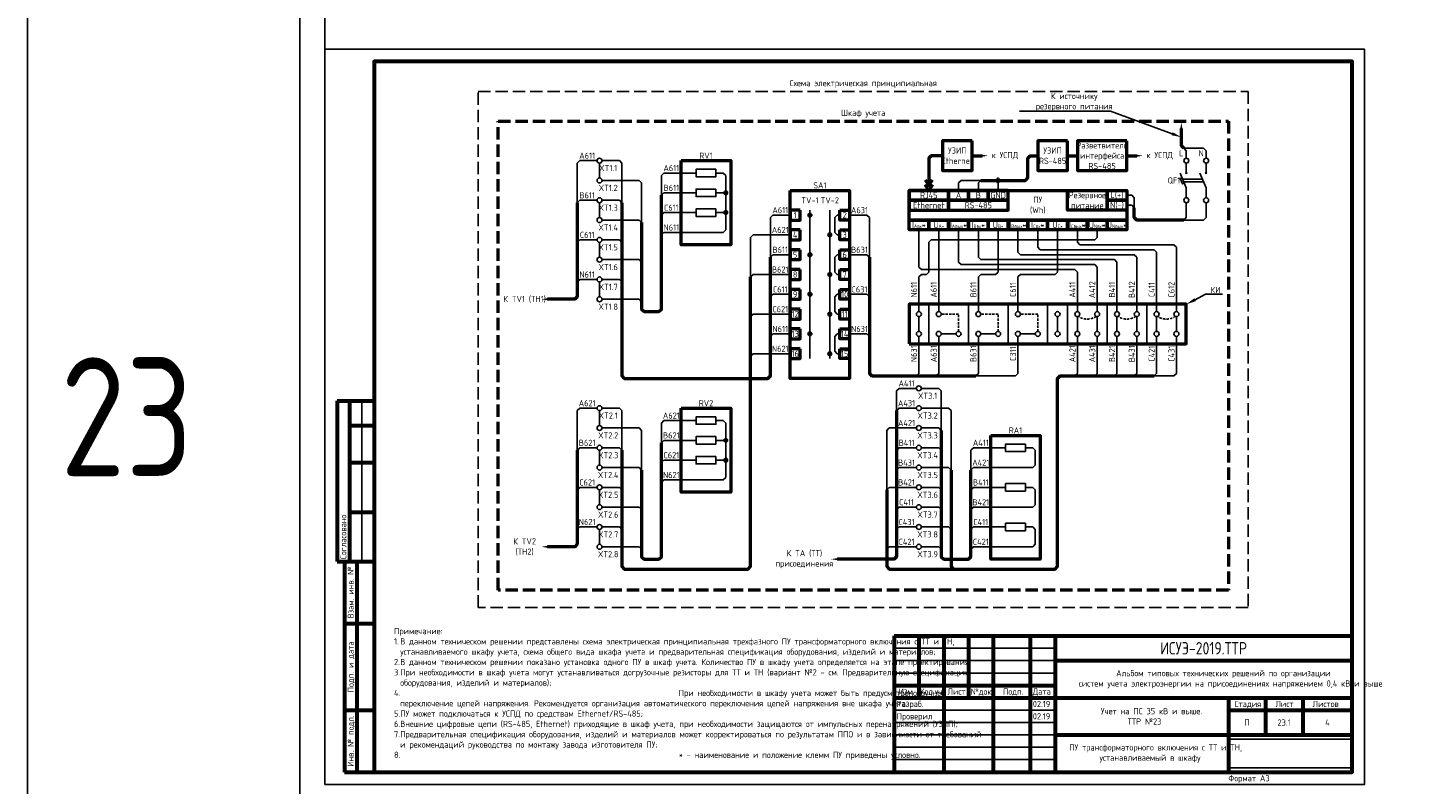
# Model space of a CAD drawing. Header units: millimetres. Extents: x -110 to 4101, y -10868 to 110.
# Tile 21 of 90: x -110 to 448, y -7281 to -6975. Entities that reach past the tile are written whole.
import ezdxf
from ezdxf import colors
from ezdxf.entities.mleader import LeaderData, LeaderLine
from ezdxf.enums import TextEntityAlignment as Align
from ezdxf.math import Vec2, Vec3

# ---------------------------------------------------------------- set-up
doc = ezdxf.new("R2010")
doc.units = ezdxf.units.MM
doc.linetypes.add('GOST2.303 4', pattern=[7, 5, -2, 0])
doc.linetypes.add('штриховая2', pattern=[9.525, 6.35, -3.175])
doc.layers.add('01.Вспомогательный_слой', color=1, linetype='Continuous', plot=False)
doc.layers.add('Формат', color=7, linetype='Continuous', lineweight=25)
doc.layers.add('Формат @ 1', color=7, linetype='Continuous', lineweight=25)
doc.styles.add('ЭП', font='GOST.TTF')
picture_1 = doc.add_image_def('image3.png', size_in_pixel=(587, 136))

# ---------------------------------------------------------------- blocks, each defined once
blk = doc.blocks.new('*U75')
at = {"layer": 'Формат', "color": 7, "linetype": 'Continuous', "lineweight": 60}
for p, q in [((-205, 150), (-190, 150)), ((-205, 150), (-205, 85)), ((-200, 150), (-200, 85)), ((-200, 140), (-190, 140)), ((-200, 125), (-190, 125)), ((-200, 105), (-190, 105)), ((-205, 85), (-197, 85)), ((-202, 85), (-190, 85)), ((-202, 85), (-202, 0)), ((-197, 85), (-197, 0)), ((-202, 60), (-190, 60)), ((20, 55), (205, 55)), ((20, 55), (20, 0)), ((30, 55), (30, 30)), ((40, 55), (40, 0)), ((50, 55), (50, 30)), ((60, 55), (60, 0)), ((75, 55), (75, 0)), ((85, 55), (85, 0)), ((85, 45), (205, 45)), ((20, 35), (85, 35)), ((20, 30), (205, 30)), ((155, 30), (155, 0)), ((170, 30), (170, 15)), ((185, 30), (185, 15)), ((-202, 25), (-190, 25)), ((155, 25), (205, 25)), ((85, 15), (205, 15)), ((-202, 0), (-190, 0))]:
    blk.add_line(p, q, dxfattribs=at)
at = {"layer": 'Формат', "color": 7, "linetype": 'Continuous', "lineweight": 25}
for p, q in [((-195, 150), (-195, 85)), ((20, 50), (85, 50)), ((20, 45), (85, 45)), ((20, 40), (85, 40)), ((20, 25), (85, 25)), ((20, 20), (85, 20)), ((20, 15), (85, 15)), ((20, 10), (85, 10)), ((20, 5), (85, 5))]:
    blk.add_line(p, q, dxfattribs=at)
blk.add_lwpolyline([(-210, -5), (210, -5), (210, 292), (-210, 292)], close=True, dxfattribs=at)
at = {"layer": 'Формат', "color": 7, "linetype": 'Continuous', "lineweight": 60}
blk.add_lwpolyline([(-190, 0), (205, 0), (205, 287), (-190, 287)], close=True, dxfattribs=at)
at = {"layer": 'Формат', "color": 7, "linetype": 'Continuous', "lineweight": 25, "style": 'ЭП'}
blk.add_text('Согласовано', height=2.5, rotation=90, dxfattribs=at).set_placement((-202.5, 86), align=Align.MIDDLE_LEFT)
for s, p in [('Взам. инв. №', (-199.5, 72.5)), ('Подп. и дата', (-199.5, 42.5)), ('Инв. № подл.', (-199.5, 12.5))]:
    blk.add_text(s, height=2.5, rotation=90, dxfattribs=at).set_placement(p, align=Align.MIDDLE_CENTER)
for s, p in [('Изм.', (21.81, 31.25)), ('Кол.уч.', (30.38, 31.25)), ('Лист', (41.54, 31.25)), ('№док.', (50.89, 31.24)), ('Подп.', (63.99, 31.25)), ('Дата', (75.95, 31.25)), ('Стадия', (157.47, 26.25)), ('Лист', (173.99, 26.25)), ('Листов', (188.99, 26.25))]:
    blk.add_text(s, height=2.5, dxfattribs=at).set_placement(p)
at = {"layer": 'Формат', "color": 7, "linetype": 'Continuous', "lineweight": 25, "style": 'ЭП', "flags": 8}
for tag, p in [('СОГЛ_ФИО_1', (-197.5, 106)), ('СОГЛ_ФИО_2', (-192.5, 106)), ('СОГЛ_ДОЛЖ_1', (-197.5, 86)), ('СОГЛ_ДОЛЖ_2', (-192.5, 86))]:
    blk.add_attdef(tag, text='', height=2.5, rotation=90, dxfattribs=at).set_placement(p, align=Align.MIDDLE_LEFT)
for tag, height, p in [('ОБОЗНАЧЕНИЕ', 5, (145, 50)), ('ОБЪЕКТ', 2.5, (145, 37.5)), ('НАИМЕНОВАНИЕ', 2.5, (120, 22.5)), ('Стадия', 2.5, (162.5, 20)), ('Лист', 2.5, (177.5, 20)), ('Листов', 2.5, (195, 20)), ('НАИМ_ИЗОБРАЖЕНИЙ', 2.5, (120, 7.5))]:
    blk.add_attdef(tag, text='', height=height, dxfattribs=at).set_placement(p, align=Align.MIDDLE_CENTER)
for tag, p in [('изм.№', (21, 37.5)), ('изм.уч.', (31, 37.5)), ('изм.лист', (41, 37.5)), ('изм.№_док.', (50.5, 37.5)), ('изм_дата', (76, 37.5)), ('Должн_1', (21, 27.5)), ('ФИО_1', (41, 27.5)), ('дата_1', (76, 27.5)), ('ДОЛЖН_2', (21, 22.5)), ('ФИО_2', (41, 22.5)), ('дата_2', (76, 22.5)), ('Должн_3', (21, 17.5)), ('ФИО_3', (41, 17.5)), ('дата_3', (76, 17.5)), ('ДОЛЖН_4', (21, 12.5)), ('ФИО_4', (41, 12.5)), ('дата_4', (76, 12.5)), ('ДОЛЖН_5', (21, 7.5)), ('ФИО_5', (41, 7.5)), ('дата_5', (76, 7.5)), ('ДОЛЖН_6', (21, 2.5)), ('ФИО_6', (41, 2.5)), ('дата_6', (76, 2.5)), ('ФОРМ.ЛИСТА', (155, -2.5))]:
    blk.add_attdef(tag, text='', height=2.5, dxfattribs=at).set_placement(p, align=Align.MIDDLE_LEFT)
blk.add_attdef('N_ИНВ', text='', height=2.5, rotation=90, dxfattribs=at).set_placement((-193.5, 12.5), align=Align.MIDDLE_CENTER)
at = {"ltscale": 0.2}
image = blk.add_image(picture_1, insert=(155, 1.71), size_in_units=(50, 11.58), dxfattribs=at)
image.dxf.flags = 7

msp = doc.modelspace()

# ---------------------------------------------------------------- hatches: boundary and pattern name
h = msp.add_hatch(color=256)
h.dxf.hatch_style = 1
edge = h.paths.add_edge_path()
edge.add_arc((172, -7042.002), 0.75, 0, 360)
h = msp.add_hatch(color=256)
h.dxf.hatch_style = 1
edge = h.paths.add_edge_path()
edge.add_arc((172, -7050.002), 0.75, 0, 360)
h = msp.add_hatch(color=256)
h.dxf.hatch_style = 1
edge = h.paths.add_edge_path()
edge.add_arc((206, -7051), 0.75, 0, 360)
h = msp.add_hatch(color=256)
h.dxf.hatch_style = 1
edge = h.paths.add_edge_path()
edge.add_arc((214, -7059), 0.75, 0, 360)
h = msp.add_hatch(color=256)
h.dxf.hatch_style = 1
edge = h.paths.add_edge_path()
edge.add_arc((206, -7067), 0.75, 0, 360)
h = msp.add_hatch(color=256)
h.dxf.hatch_style = 1
edge = h.paths.add_edge_path()
edge.add_arc((214, -7075), 0.75, 0, 360)
h = msp.add_hatch(color=256)
h.dxf.hatch_style = 1
edge = h.paths.add_edge_path()
edge.add_arc((206, -7083), 0.75, 0, 360)
h = msp.add_hatch(color=256)
h.dxf.hatch_style = 1
edge = h.paths.add_edge_path()
edge.add_arc((214, -7091), 0.75, 0, 360)
h = msp.add_hatch(color=256)
h.dxf.hatch_style = 1
edge = h.paths.add_edge_path()
edge.add_arc((206, -7099), 0.75, 0, 360)
h = msp.add_hatch(color=256)
h.dxf.hatch_style = 1
edge = h.paths.add_edge_path()
edge.add_arc((214, -7107), 0.75, 0, 360)
h = msp.add_hatch(color=256)
h.dxf.hatch_style = 1
edge = h.paths.add_edge_path()
edge.add_arc((172, -7142.002), 0.75, 0, 360)
h = msp.add_hatch(color=256)
h.dxf.hatch_style = 1
edge = h.paths.add_edge_path()
edge.add_arc((172, -7150.002), 0.75, 0, 360)

# ---------------------------------------------------------------- linework, layer by layer
at = {"ltscale": 0.2}
for points in [[(-110, -10868), (2120, -10868), (2120, 110), (-110, 110)], [(168, -7032.502), (160, -7032.502), (160, -7035.502), (168, -7035.502)], [(168, -7040.502), (160, -7040.502), (160, -7043.502), (168, -7043.502)], [(168, -7048.502), (160, -7048.502), (160, -7051.502), (168, -7051.502)], [(168, -7132.502), (160, -7132.502), (160, -7135.502), (168, -7135.502)], [(168, -7140.502), (160, -7140.502), (160, -7143.502), (168, -7143.502)], [(293, -7143.502), (285, -7143.502), (285, -7146.502), (293, -7146.502)], [(168, -7148.502), (160, -7148.502), (160, -7151.502), (168, -7151.502)], [(293, -7159.502), (285, -7159.502), (285, -7162.502), (293, -7162.502)], [(293, -7175.502), (285, -7175.502), (285, -7178.502), (293, -7178.502)]]:
    msp.add_lwpolyline(points, close=True, dxfattribs=at)
at = {"linetype": 'GOST2.303 4', "lineweight": 50}
msp.add_lwpolyline([(80, -7013), (375, -7013), (375, -7202.5), (80, -7202.5)], close=True, dxfattribs=at)
at = {"lineweight": 50, "ltscale": 2}
for points in [[(271.5, -7021), (259.5, -7021), (259.5, -7033), (271.5, -7033)], [(310, -7021), (298, -7021), (298, -7033), (310, -7033)], [(334, -7021), (314, -7021), (314, -7033), (334, -7033)], [(154, -7029.002), (174, -7029.002), (174, -7063.002), (154, -7063.002)], [(198, -7041), (222, -7041), (222, -7117), (198, -7117)], [(246, -7041), (334, -7041), (334, -7053), (246, -7053)], [(246, -7041), (334, -7041), (334, -7057), (246, -7057)], [(262, -7041), (246, -7041), (246, -7045), (262, -7045)], [(270, -7041), (262, -7041), (262, -7045), (270, -7045)], [(278, -7041), (270, -7041), (270, -7045), (278, -7045)], [(286, -7041), (278, -7041), (278, -7045), (286, -7045)], [(310, -7041), (326, -7041), (326, -7049), (310, -7049)], [(326, -7041), (334, -7041), (334, -7045), (326, -7045)], [(202, -7049), (198, -7049), (198, -7053), (202, -7053)], [(218, -7049), (222, -7049), (222, -7053), (218, -7053)], [(262, -7045), (246, -7045), (246, -7049), (262, -7049)], [(286, -7045), (262, -7045), (262, -7049), (286, -7049)], [(326, -7045), (334, -7045), (334, -7049), (326, -7049)], [(246, -7053), (254, -7053), (254, -7057), (246, -7057)], [(254, -7053), (262, -7053), (262, -7057), (254, -7057)], [(262, -7053), (270, -7053), (270, -7057), (262, -7057)], [(270, -7053), (278, -7053), (278, -7057), (270, -7057)], [(278, -7053), (286, -7053), (286, -7057), (278, -7057)], [(286, -7053), (294, -7053), (294, -7057), (286, -7057)], [(294, -7053), (302, -7053), (302, -7057), (294, -7057)], [(302, -7053), (310, -7053), (310, -7057), (302, -7057)], [(310, -7053), (318, -7053), (318, -7057), (310, -7057)], [(318, -7053), (326, -7053), (326, -7057), (318, -7057)], [(326, -7053), (334, -7053), (334, -7057), (326, -7057)], [(202, -7057), (198, -7057), (198, -7061), (202, -7061)], [(218, -7057), (222, -7057), (222, -7061), (218, -7061)], [(202, -7065), (198, -7065), (198, -7069), (202, -7069)], [(218, -7065), (222, -7065), (222, -7069), (218, -7069)], [(202, -7073), (198, -7073), (198, -7077), (202, -7077)], [(218, -7073), (222, -7073), (222, -7077), (218, -7077)], [(202, -7081), (198, -7081), (198, -7085), (202, -7085)], [(218, -7081), (222, -7081), (222, -7085), (218, -7085)], [(246, -7103), (358, -7103), (358, -7087), (246, -7087)], [(202, -7089), (198, -7089), (198, -7093), (202, -7093)], [(218, -7089), (222, -7089), (222, -7093), (218, -7093)], [(202, -7097), (198, -7097), (198, -7101), (202, -7101)], [(218, -7097), (222, -7097), (222, -7101), (218, -7101)], [(202, -7105), (198, -7105), (198, -7109), (202, -7109)], [(218, -7105), (222, -7105), (222, -7109), (218, -7109)], [(154, -7129.002), (174, -7129.002), (174, -7163.002), (154, -7163.002)], [(279, -7140.002), (299, -7140.002), (299, -7190.002), (279, -7190.002)]]:
    msp.add_lwpolyline(points, close=True, dxfattribs=at)
for points in [[(357, -7024), (357, -7024), (356, -7023), (356, -7016)], [(138, -7054.002), (138, -7089.002), (139, -7090.002), (145, -7090.002), (146, -7089.002), (146, -7043.002)], [(130, -7046.002), (130, -7116), (131, -7117), (189, -7117), (190, -7116), (190, -7068)], [(357, -7053), (338, -7053), (337, -7052), (337, -7048)], [(130, -7146.002), (130, -7193.002), (131, -7194.002), (181, -7194.002), (182, -7193.002), (182, -7076)], [(237, -7162.002), (237, -7193.002), (238, -7194.002), (305, -7194.002), (306, -7193.002), (306, -7117), (307, -7116), (345, -7116)], [(259, -7138.002), (259, -7189.002), (260, -7190.002), (270, -7190.002), (271, -7189.002), (271, -7154.002)], [(138, -7154.002), (138, -7189.002), (139, -7190.002), (145, -7190.002), (146, -7189.002), (146, -7143.002)], [(263, -7154.002), (263, -7193.002), (264, -7194.002), (265, -7194.002)]]:
    msp.add_lwpolyline(points, dxfattribs=at)
at = {"lineweight": 50}
for points in [[(259.5, -7027), (255, -7027), (254, -7028), (254, -7039)], [(271.5, -7027), (275.5, -7027)], [(275, -7037), (283, -7037), (293, -7037), (294, -7036), (294, -7028), (295, -7027), (298, -7027)], [(310, -7027), (314, -7027)], [(334, -7027), (338, -7027)], [(252.5, -7036.75), (254, -7039), (255.5, -7036.75)], [(255.5, -7038.75), (254, -7041), (252.5, -7038.75)], [(112, -7046.002), (112, -7084.002), (111, -7085.002), (100, -7085.002)], [(230, -7068), (230, -7115), (231, -7116), (273, -7116)], [(241, -7130.002), (241, -7189.002), (240, -7190.002), (217, -7190.002)], [(112, -7146.002), (112, -7184.002), (111, -7185.002), (100, -7185.002)]]:
    msp.add_lwpolyline(points, dxfattribs=at)
at = {"ltscale": 0.2}
for points in [[(366, -7028), (366, -7025), (365, -7024), (357, -7024)], [(358, -7028), (358, -7025), (357, -7024), (357, -7024)], [(120, -7029.002), (113, -7029.002), (112, -7030.002), (112, -7046.002)], [(121, -7030.002), (121, -7036.002)], [(122, -7029.002), (129, -7029.002), (130, -7030.002), (130, -7046.002)], [(122, -7037.002), (137, -7037.002), (138, -7038.002), (138, -7054.002)], [(156, -7034.002), (154, -7034.002), (147, -7034.002), (146, -7035.002), (146, -7043.002)], [(160, -7034.002), (156, -7034.002)], [(168, -7034.002), (171, -7034.002), (172, -7035.002), (172, -7042.002)], [(266, -7041), (266, -7038), (267, -7037), (275, -7037)], [(274, -7041), (274, -7038), (275, -7037), (276, -7037)], [(282, -7041), (282, -7038)], [(156, -7042.002), (154, -7042.002), (147, -7042.002), (146, -7043.002), (146, -7044.002)], [(160, -7042.002), (156, -7042.002)], [(168, -7042.002), (172, -7042.002), (172, -7050.002)], [(334, -7043), (336, -7043), (337, -7044), (337, -7048)], [(120, -7045.002), (113, -7045.002), (112, -7046.002), (112, -7047.002)], [(121, -7046.002), (121, -7052.002)], [(122, -7045.002), (129, -7045.002), (130, -7046.002), (130, -7047.002)], [(206, -7049), (206, -7109)], [(214, -7049), (214, -7109)], [(334, -7047), (336, -7047), (337, -7048), (337, -7049)], [(358, -7046), (358, -7052), (357, -7053), (356, -7053)], [(366, -7046), (366, -7052), (365, -7053), (357, -7053)], [(122, -7053.002), (137, -7053.002), (138, -7054.002), (138, -7055.002)], [(156, -7050.002), (154, -7050.002), (147, -7050.002), (146, -7051.002), (146, -7052.002)], [(156, -7058.002), (171, -7058.002), (172, -7057.002), (172, -7050.002), (168, -7050.002)], [(160, -7050.002), (156, -7050.002)], [(198, -7051), (191, -7051), (190, -7052), (190, -7068)], [(218, -7051), (217, -7051), (216, -7052), (216, -7058), (217, -7059), (218, -7059)], [(222, -7051), (229, -7051), (230, -7052), (230, -7068)], [(156, -7058.002), (154, -7058.002), (147, -7058.002), (146, -7059.002), (146, -7060.002)], [(198, -7059), (183, -7059), (182, -7060), (182, -7076)], [(250, -7057), (250, -7072), (251, -7073), (313, -7073), (314, -7074), (314, -7090)], [(250, -7090), (250, -7076), (251, -7075), (253, -7075), (254, -7074), (254, -7062), (255, -7061), (321, -7061), (322, -7060), (322, -7057)], [(258, -7090), (258, -7057)], [(266, -7057), (266, -7070), (267, -7071), (321, -7071), (322, -7072), (322, -7090)], [(274, -7057), (274, -7068), (275, -7069), (329, -7069), (330, -7070), (330, -7090)], [(274, -7090), (274, -7076), (275, -7075), (281, -7075), (282, -7074), (282, -7057)], [(290, -7057), (290, -7066), (291, -7067), (337, -7067), (338, -7068), (338, -7090)], [(290, -7090), (290, -7076), (291, -7075), (305, -7075), (306, -7074), (306, -7057)], [(298, -7057), (298, -7064), (299, -7065), (345, -7065), (346, -7066), (346, -7090)], [(314, -7057), (314, -7062), (315, -7063), (353, -7063), (354, -7064), (354, -7090)], [(120, -7061.002), (113, -7061.002), (112, -7062.002), (112, -7063.002)], [(121, -7062.002), (121, -7068.002)], [(122, -7061.002), (129, -7061.002), (130, -7062.002), (130, -7063.002)], [(122, -7069.002), (137, -7069.002), (138, -7070.002), (138, -7071.002)], [(198, -7067), (191, -7067), (190, -7068), (190, -7069)], [(218, -7067), (217, -7067), (216, -7068), (216, -7074), (217, -7075), (218, -7075)], [(222, -7067), (229, -7067), (230, -7068), (230, -7069)], [(120, -7077.002), (113, -7077.002), (112, -7078.002), (112, -7079.002)], [(122, -7077.002), (129, -7077.002), (130, -7078.002), (130, -7079.002)], [(198, -7075), (183, -7075), (182, -7076), (182, -7077)], [(121, -7078.002), (121, -7084.002)], [(122, -7085.002), (137, -7085.002), (138, -7086.002), (138, -7087.002)], [(198, -7083), (191, -7083), (190, -7084), (190, -7085)], [(218, -7083), (217, -7083), (216, -7084), (216, -7090), (217, -7091), (218, -7091)], [(222, -7083), (229, -7083), (230, -7084), (230, -7085)], [(254, -7103), (254, -7087)], [(270, -7103), (270, -7087)], [(286, -7103), (286, -7087)], [(302, -7103), (302, -7087)], [(310, -7103), (310, -7087)], [(326, -7103), (326, -7087)], [(342, -7103), (342, -7087)], [(198, -7091), (183, -7091), (182, -7092), (182, -7093)], [(198, -7099), (191, -7099), (190, -7100), (190, -7101)], [(218, -7099), (217, -7099), (216, -7100), (216, -7106), (217, -7107), (218, -7107)], [(222, -7099), (229, -7099), (230, -7100), (230, -7101)], [(259, -7099), (265, -7099)], [(275, -7099), (281, -7099)], [(291, -7099), (297, -7099)], [(250, -7100), (250, -7115)], [(258, -7100), (258, -7115)], [(274, -7100), (274, -7115)], [(290, -7100), (290, -7115)], [(314, -7100), (314, -7115), (313, -7116), (312, -7116)], [(322, -7100), (322, -7115), (321, -7116), (320, -7116)], [(330, -7100), (330, -7115), (329, -7116), (328, -7116)], [(338, -7100), (338, -7115), (337, -7116), (336, -7116)], [(346, -7100), (346, -7115), (345, -7116), (344, -7116)], [(354, -7100), (354, -7115), (353, -7116), (345, -7116)], [(198, -7107), (183, -7107), (182, -7108), (182, -7109)], [(250, -7114), (250, -7115), (249, -7116), (248, -7116)], [(258, -7114), (258, -7115), (257, -7116), (256, -7116)], [(274, -7114), (274, -7115), (273, -7116), (272, -7116)], [(290, -7114), (290, -7115), (289, -7116), (273, -7116)], [(249, -7121.002), (242, -7121.002), (241, -7122.002), (241, -7130.002)], [(251, -7121.002), (258, -7121.002), (259, -7122.002), (259, -7138.002)], [(120, -7129.002), (113, -7129.002), (112, -7130.002), (112, -7146.002)], [(121, -7130.002), (121, -7136.002)], [(122, -7129.002), (129, -7129.002), (130, -7130.002), (130, -7146.002)], [(249, -7129.002), (242, -7129.002), (241, -7130.002), (241, -7131.002)], [(251, -7129.002), (262, -7129.002), (263, -7130.002), (263, -7154.002)], [(122, -7137.002), (137, -7137.002), (138, -7138.002), (138, -7154.002)], [(156, -7134.002), (154, -7134.002), (147, -7134.002), (146, -7135.002), (146, -7143.002)], [(160, -7134.002), (156, -7134.002)], [(168, -7134.002), (171, -7134.002), (172, -7135.002), (172, -7142.002)], [(249, -7137.002), (238, -7137.002), (237, -7138.002), (237, -7162.002)], [(251, -7137.002), (258, -7137.002), (259, -7138.002), (259, -7139.002)], [(156, -7142.002), (154, -7142.002), (147, -7142.002), (146, -7143.002), (146, -7144.002)], [(160, -7142.002), (156, -7142.002)], [(168, -7142.002), (172, -7142.002), (172, -7150.002)], [(120, -7145.002), (113, -7145.002), (112, -7146.002), (112, -7147.002)], [(121, -7146.002), (121, -7152.002)], [(122, -7145.002), (129, -7145.002), (130, -7146.002), (130, -7147.002)], [(249, -7145.002), (242, -7145.002), (241, -7146.002), (241, -7147.002)], [(251, -7145.002), (258, -7145.002), (259, -7146.002), (259, -7147.002)], [(281, -7145.002), (279, -7145.002), (272, -7145.002), (271, -7146.002), (271, -7155.002)], [(285, -7145.002), (281, -7145.002)], [(293, -7145.002), (296, -7145.002), (297, -7146.002), (297, -7152.002), (296, -7153.002), (281, -7153.002)], [(122, -7153.002), (137, -7153.002), (138, -7154.002), (138, -7155.002)], [(156, -7150.002), (154, -7150.002), (147, -7150.002), (146, -7151.002), (146, -7152.002)], [(156, -7158.002), (171, -7158.002), (172, -7157.002), (172, -7150.002), (168, -7150.002)], [(160, -7150.002), (156, -7150.002)], [(249, -7153.002), (242, -7153.002), (241, -7154.002), (241, -7155.002)], [(251, -7153.002), (262, -7153.002), (263, -7154.002), (263, -7155.002)], [(281, -7153.002), (279, -7153.002), (272, -7153.002), (271, -7154.002), (271, -7155.002)], [(156, -7158.002), (154, -7158.002), (147, -7158.002), (146, -7159.002), (146, -7160.002)], [(120, -7161.002), (113, -7161.002), (112, -7162.002), (112, -7163.002)], [(121, -7162.002), (121, -7168.002)], [(122, -7161.002), (129, -7161.002), (130, -7162.002), (130, -7163.002)], [(249, -7161.002), (238, -7161.002), (237, -7162.002), (237, -7163.002)], [(251, -7161.002), (258, -7161.002), (259, -7162.002), (259, -7163.002)], [(281, -7161.002), (279, -7161.002), (272, -7161.002), (271, -7162.002), (271, -7163.002)], [(285, -7161.002), (281, -7161.002)], [(293, -7161.002), (296, -7161.002), (297, -7162.002), (297, -7168.002), (296, -7169.002), (281, -7169.002)], [(122, -7169.002), (137, -7169.002), (138, -7170.002), (138, -7171.002)], [(249, -7169.002), (242, -7169.002), (241, -7170.002), (241, -7171.002)], [(251, -7169.002), (258, -7169.002), (259, -7170.002), (259, -7171.002)], [(281, -7169.002), (279, -7169.002), (272, -7169.002), (271, -7170.002), (271, -7171.002)], [(120, -7177.002), (113, -7177.002), (112, -7178.002), (112, -7179.002)], [(122, -7177.002), (129, -7177.002), (130, -7178.002), (130, -7179.002)], [(249, -7177.002), (242, -7177.002), (241, -7178.002), (241, -7179.002)], [(251, -7177.002), (262, -7177.002), (263, -7178.002), (263, -7179.002)], [(281, -7177.002), (279, -7177.002), (272, -7177.002), (271, -7178.002), (271, -7179.002)], [(285, -7177.002), (281, -7177.002)], [(293, -7177.002), (296, -7177.002), (297, -7178.002), (297, -7184.002), (296, -7185.002), (281, -7185.002)], [(121, -7178.002), (121, -7184.002)], [(122, -7185.002), (137, -7185.002), (138, -7186.002), (138, -7187.002)], [(249, -7185.002), (238, -7185.002), (237, -7186.002), (237, -7187.002)], [(251, -7185.002), (258, -7185.002), (259, -7186.002), (259, -7187.002)], [(281, -7185.002), (279, -7185.002), (272, -7185.002), (271, -7186.002), (271, -7187.002)]]:
    msp.add_lwpolyline(points, dxfattribs=at)
at = {"ltscale": 2}
for points in [[(358, -7030), (358, -7034)], [(366, -7030), (366, -7034)], [(355.515, -7034), (358, -7040)], [(356.55, -7036.5), (364.55, -7036.5)], [(356.964, -7037.5), (364.964, -7037.5)], [(363.515, -7034), (366, -7040)], [(358, -7044), (358, -7040)], [(366, -7044), (366, -7040)]]:
    msp.add_lwpolyline(points, dxfattribs=at)
msp.add_lwpolyline([(356.298, -7035.891), (357.217, -7038.109), (356.477, -7038.415), (355.559, -7036.197)], close=True, dxfattribs=at)
for points in [[(357.646, -7033.646), (358.354, -7034.354)], [(358.354, -7033.646), (357.646, -7034.354)], [(365.646, -7033.646), (366.354, -7034.354)], [(366.354, -7033.646), (365.646, -7034.354)], [(250, -7098), (250, -7092)], [(306, -7098), (306, -7092)], [(314, -7098), (314, -7092)], [(322, -7098), (322, -7092)], [(330, -7098), (330, -7092)], [(338, -7098), (338, -7092)], [(346, -7098), (346, -7092)], [(354, -7098), (354, -7092)]]:
    msp.add_lwpolyline(points)
at = {"linetype": 'штриховая2', "ltscale": 0.15}
for points in [[(266, -7098), (266, -7091), (259, -7091)], [(282, -7098), (282, -7091), (275, -7091)], [(298, -7098), (298, -7091), (291, -7091)]]:
    msp.add_lwpolyline(points, dxfattribs=at)
at = {"ltscale": 2}
for centre, radius in [((121, -7029.002), 1), ((358, -7029), 1), ((366, -7029), 1), ((121, -7037.002), 1), ((172, -7042.002), 0.75), ((121, -7045.002), 1), ((172, -7050.002), 0.75), ((358, -7045), 1), ((366, -7045), 1), ((121, -7053.002), 1), ((206, -7051), 0.75), ((121, -7061.002), 1), ((214, -7059), 0.75), ((121, -7069.002), 1), ((206, -7067), 0.75), ((121, -7077.002), 1), ((214, -7075), 0.75), ((206, -7083), 0.75), ((121, -7085.002), 1), ((214, -7091), 0.75), ((250, -7091), 1), ((258, -7091), 1), ((274, -7091), 1), ((290, -7091), 1), ((306, -7091), 1), ((314, -7091), 1), ((322, -7091), 1), ((330, -7091), 1), ((338, -7091), 1), ((346, -7091), 1), ((354, -7091), 1), ((206, -7099), 0.75), ((250, -7099), 1), ((258, -7099), 1), ((266, -7099), 1), ((274, -7099), 1), ((282, -7099), 1), ((290, -7099), 1), ((298, -7099), 1), ((306, -7099), 1), ((314, -7099), 1), ((322, -7099), 1), ((330, -7099), 1), ((338, -7099), 1), ((346, -7099), 1), ((354, -7099), 1), ((214, -7107), 0.75), ((250, -7121.002), 1), ((121, -7129.002), 1), ((250, -7129.002), 1), ((121, -7137.002), 1), ((250, -7137.002), 1), ((121, -7145.002), 1), ((172, -7142.002), 0.75), ((250, -7145.002), 1), ((172, -7150.002), 0.75), ((121, -7153.002), 1), ((250, -7153.002), 1), ((121, -7161.002), 1), ((250, -7161.002), 1), ((121, -7169.002), 1), ((250, -7169.002), 1), ((121, -7177.002), 1), ((250, -7177.002), 1), ((121, -7185.002), 1), ((250, -7185.002), 1)]:
    msp.add_circle(centre, radius, dxfattribs=at)
at = {"ltscale": 0.2}
msp.add_ellipse((282, -7037), major_axis=(0, -1), ratio=0.5, dxfattribs=at)
at = {"linetype": 'штриховая2', "ltscale": 0.15, "extrusion": (0, 0, -1)}
for centre in [(318, -7091), (334, -7091), (350, -7091)]:
    msp.add_ellipse(centre, major_axis=(-4, 0), ratio=0.5, start_param=3.6098087, end_param=5.8149692, dxfattribs=at)
for points in [[(355.583, -7016), (356.417, -7016), (356, -7013.5)], [(275.5, -7026.583), (275.5, -7027.417), (278, -7027)], [(338, -7026.583), (338, -7027.417), (340.5, -7027)], [(100, -7084.585), (100, -7085.418), (97.5, -7085.002)], [(100, -7184.585), (100, -7185.418), (97.5, -7185.002)], [(217, -7189.585), (217, -7190.418), (214.5, -7190.002)]]:
    msp.add_solid(points)
at = {"layer": '01.Вспомогательный_слой', "ltscale": 0.2}
msp.add_lwpolyline([(0, 0), (2040, 0), (2040, -10788), (0, -10788)], close=True, dxfattribs=at)
at = {"layer": '01.Вспомогательный_слой'}
msp.add_lwpolyline([(10, -6964), (10, -6984)], dxfattribs=at)
at = {"layer": '01.Вспомогательный_слой', "linetype": 'GOST2.303 4'}
msp.add_lwpolyline([(72, -7001), (383, -7001), (383, -7209.5), (72, -7209.5)], close=True, dxfattribs=at)

# ---------------------------------------------------------------- block references
at = {"layer": 'Формат @ 1', "ltscale": 0.7}
ref = msp.add_blockref('*U75', (220, -7276), dxfattribs=at)
ref.add_attrib('ОБОЗНАЧЕНИЕ', 'ИСУЭ-2019.ТТР', dxfattribs={"layer": 'Формат', "color": 7, "linetype": 'Continuous', "lineweight": 25, "height": 5, "style": 'ЭП', "flags": 8}).set_placement((365, -7226), align=Align.MIDDLE_CENTER)
ref.add_attrib('Стадия', 'П', dxfattribs={"layer": 'Формат', "color": 7, "linetype": 'Continuous', "lineweight": 25, "height": 2.5, "style": 'ЭП', "flags": 8}).set_placement((382.5, -7256), align=Align.MIDDLE_CENTER)
ref.add_attrib('Лист', '23.1', dxfattribs={"layer": 'Формат', "color": 7, "linetype": 'Continuous', "lineweight": 25, "height": 2.5, "style": 'ЭП', "flags": 8}).set_placement((397.5, -7256), align=Align.MIDDLE_CENTER)
ref.add_attrib('Листов', '4', dxfattribs={"layer": 'Формат', "color": 7, "linetype": 'Continuous', "lineweight": 25, "height": 2.5, "style": 'ЭП', "flags": 8}).set_placement((415, -7256), align=Align.MIDDLE_CENTER)
ref.add_attrib('ОБЪЕКТ_001', 'Альбом типовых технических решений по организации', (329.689, -7237.31), dxfattribs={"layer": 'Формат', "color": 7, "linetype": 'Continuous', "lineweight": 25, "height": 2.5, "style": 'ЭП', "flags": 8})
ref.add_attrib('НАИМЕНОВАНИЕ_001', 'Учет на ПС 35 кВ и выше.', (323.482, -7252.667), dxfattribs={"layer": 'Формат', "color": 7, "linetype": 'Continuous', "lineweight": 25, "height": 2.5, "style": 'ЭП', "flags": 8})
ref.add_attrib('НАИМ_ИЗОБРАЖЕНИЙ_001', 'ПУ трансформаторного включения с ТТ и ТН,', (310.714, -7267.31), dxfattribs={"layer": 'Формат', "color": 7, "linetype": 'Continuous', "lineweight": 25, "height": 2.5, "style": 'ЭП', "flags": 8})
ref.add_attrib('Должн_1', 'Разраб.', dxfattribs={"layer": 'Формат', "color": 7, "linetype": 'Continuous', "lineweight": 25, "height": 2.5, "style": 'ЭП', "flags": 8}).set_placement((241, -7248.5), align=Align.MIDDLE_LEFT)
ref.add_attrib('ДОЛЖН_2', 'Проверил', dxfattribs={"layer": 'Формат', "color": 7, "linetype": 'Continuous', "lineweight": 25, "height": 2.5, "style": 'ЭП', "flags": 8}).set_placement((241, -7253.5), align=Align.MIDDLE_LEFT)
ref.add_attrib('дата_1', '02.19', dxfattribs={"layer": 'Формат', "color": 7, "linetype": 'Continuous', "lineweight": 25, "height": 2.5, "style": 'ЭП', "flags": 8}).set_placement((296, -7248.5), align=Align.MIDDLE_LEFT)
ref.add_attrib('дата_2', '02.19', dxfattribs={"layer": 'Формат', "color": 7, "linetype": 'Continuous', "lineweight": 25, "height": 2.5, "style": 'ЭП', "flags": 8}).set_placement((296, -7253.5), align=Align.MIDDLE_LEFT)
ref.add_attrib('ФОРМ.ЛИСТА', 'Формат А3', dxfattribs={"layer": 'Формат', "color": 7, "linetype": 'Continuous', "lineweight": 25, "height": 2.5, "style": 'ЭП', "flags": 8}).set_placement((375, -7278.5), align=Align.MIDDLE_LEFT)
ref.add_attrib('ОБЪЕКТ_002', 'систем учета электроэнергии на присоединениях напряжением 0,4 кВ и выше', (314.554, -7241.477), dxfattribs={"layer": 'Формат', "color": 7, "linetype": 'Continuous', "lineweight": 25, "height": 2.5, "style": 'ЭП'})
ref.add_attrib('НАИМЕНОВАНИЕ_002', 'ТТР №23', (334.286, -7256.833), dxfattribs={"layer": 'Формат', "color": 7, "linetype": 'Continuous', "lineweight": 25, "height": 2.5, "style": 'ЭП'})
ref.add_attrib('НАИМ_ИЗОБРАЖЕНИЙ_002', 'устанавливаемый в шкафу', (322.946, -7271.477), dxfattribs={"layer": 'Формат', "color": 7, "linetype": 'Continuous', "lineweight": 25, "height": 2.5, "style": 'ЭП'})

# ---------------------------------------------------------------- texts
at = {"char_height": 2.5, "style": 'ЭП'}
for s, insert, width, attachment_point in [('Схема электрическая принципиальная', (227.5, -6998), 311, 5), ('Шкаф учета', (227.5, -7010), 64.53147, 5), ('A611', (116, -7027.002), 8, 5), ('RV1', (164, -7027.002), 4, 5), ('{\\C0;УЗИП \\PEthernet}', (265.5, -7027), 12, 5), ('к УСПД', (284.75, -7027), 13.5, 5), ('{\\C0;УЗИП \\PRS-485}', (304, -7027), 12, 5), ('{\\C0;Разветвитель интерфейса \\PRS-485}', (324, -7027), 20, 5), ('к УСПД', (347.25, -7027), 13.5, 5), ('L', (356, -7026), 4, 5), ('N', (364, -7026), 4, 5), ('XT1.1', (124.5, -7032.002), 5, 5), ('A611', (150, -7032.002), 8, 5), ('SA1', (210, -7039), 4, 5), ('QF1', (353.015, -7037), 8, 5), ('B611', (116, -7043.002), 8, 5), ('XT1.2', (124.5, -7040.002), 5, 5), ('B611', (150, -7040.002), 8, 5), ('TV-1', (206, -7045), 4, 5), ('TV-2', (214, -7045), 4, 5), ('RJ45', (254, -7043), 16, 5), ('A', (266, -7043), 8, 5), ('B', (274, -7043), 8, 5), ('GND', (282, -7043), 8, 5), ('ПУ \\P(Wh)', (298, -7047), 24, 5), ('Резервное питание', (318, -7045), 16, 5), ('L(+)', (330, -7043), 8, 5), ('XT1.3', (124.5, -7048.002), 5, 5), ('C611', (150, -7048.002), 8, 5), ('A611', (194, -7049), 8, 5), ('A631', (226, -7049), 8, 5), ('Ethernet', (254, -7047), 16, 5), ('RS-485', (274, -7047), 24, 5), ('N(-)', (330, -7047), 8, 5), ('XT1.4', (124.5, -7056.002), 5, 5), ('N611', (150, -7056.002), 8, 5), ('1', (200, -7051), 4, 5), ('2', (220, -7051), 4, 5), ('I{\\H0.6x;Aвх}*', (250, -7055), 8, 5), ('U{\\H0.6x;A*}', (258, -7055), 8, 5), ('I{\\H0.6x;Aвых\\H1.6667x;*}', (266, -7055), 8, 5), ('I{\\H0.6x;Bвх}*', (274, -7055), 8, 5), ('U{\\H0.6x;B*}', (282, -7055), 8, 5), ('I{\\H0.6x;Bвых\\H1.6667x;*}', (290, -7055), 8, 5), ('I{\\H0.6x;Cвх}*', (298, -7055), 8, 5), ('U{\\H0.6x;C*}', (306, -7055), 8, 5), ('I{\\H0.6x;Cвых\\H1.6667x;*}', (314, -7055), 8, 5), ('U{\\H0.6x;Nвх}*', (322, -7055), 8, 5), ('U{\\H0.6x;Nвых}*', (330, -7055), 8, 5), ('C611', (116, -7059.002), 8, 5), ('A621', (194, -7057), 8, 5), ('4', (200, -7059), 4, 5), ('3', (220, -7059), 4, 5), ('XT1.5', (124.5, -7064.002), 5, 5), ('B611', (194, -7065), 8, 5), ('5', (200, -7067), 4, 5), ('6', (220, -7067), 4, 5), ('B631', (226, -7065), 8, 5), ('XT1.6', (124.5, -7072.002), 5, 5), ('B621', (194, -7073), 8, 5), ('N611', (116, -7075.002), 8, 5), ('8', (200, -7075), 4, 5), ('7', (220, -7075), 4, 5), ('К TV1 (ТН1)', (90.75, -7085.002), 13.5, 5), ('XT1.7', (124.5, -7080.002), 5, 5), ('C611', (194, -7081), 8, 5), ('9', (200, -7083), 4, 5), ('10', (220, -7083), 4, 5), ('C631', (226, -7081), 8, 5), ('XT1.8', (124.5, -7088.002), 5, 5), ('C621', (194, -7089), 8, 5), ('12', (200, -7091), 4, 5), ('11', (220, -7091), 4, 5), ('N611', (194, -7097), 8, 5), ('13', (200, -7099), 4, 5), ('14', (220, -7099), 4, 5), ('N631', (226, -7097), 8, 5), ('N621', (194, -7105), 8, 5), ('16', (200, -7107), 4, 5), ('15', (220, -7107), 4, 5), ('A411', (245, -7119.002), 8, 5), ('A621', (116, -7127.002), 8, 5), ('RV2', (164, -7127.002), 4, 5), ('A431', (245, -7127.002), 8, 5), ('XT3.1', (253.5, -7124.002), 5, 5), ('XT2.1', (124.5, -7132.002), 5, 5), ('A621', (150, -7132.002), 8, 5), ('XT3.2', (253.5, -7132.002), 5, 5), ('XT2.2', (124.5, -7140.002), 5, 5), ('B621', (150, -7140.002), 8, 5), ('A421', (245, -7135.002), 8, 5), ('XT3.3', (253.5, -7140.002), 5, 5), ('RA1', (289, -7138.002), 4, 5), ('B621', (116, -7143.002), 8, 5), ('B411', (245, -7143.002), 8, 5), ('A411', (275, -7143.002), 8, 5), ('XT2.3', (124.5, -7148.002), 5, 5), ('C621', (150, -7148.002), 8, 5), ('B431', (245, -7151.002), 8, 5), ('XT3.4', (253.5, -7148.002), 5, 5), ('A421', (275, -7151.002), 8, 5), ('XT2.4', (124.5, -7156.002), 5, 5), ('N621', (150, -7156.002), 8, 5), ('XT3.5', (253.5, -7156.002), 5, 5), ('C621', (116, -7159.002), 8, 5), ('B421', (245, -7159.002), 8, 5), ('B411', (275, -7159.002), 8, 5), ('XT2.5', (124.5, -7164.002), 5, 5), ('C411', (245, -7167.002), 8, 5), ('XT3.6', (253.5, -7164.002), 5, 5), ('B421', (275, -7167.002), 8, 5), ('XT2.6', (124.5, -7172.002), 5, 5), ('XT3.7', (253.5, -7172.002), 5, 5), ('N621', (116, -7175.002), 8, 5), ('C431', (245, -7175.002), 8, 5), ('C411', (275, -7175.002), 8, 5), ('К TV2 (ТН2)', (90.75, -7185.002), 13.5, 5), ('XT2.7', (124.5, -7180.002), 5, 5), ('C421', (245, -7183.002), 8, 5), ('XT3.8', (253.5, -7180.002), 5, 5), ('C421', (275, -7183.002), 8, 5), ('XT2.8', (124.5, -7188.002), 5, 5), ('К TA (ТТ)\\Pприсоединения', (203.75, -7190.002), 13.5, 5), ('XT3.9', (253.5, -7188.002), 5, 5), ('Примечание:\\P\\pi-2.5,l2.5,t2.5,115;1.^IВ данном техническом решении представлены схема электрическая принципиальная трехфазного ПУ {\\C7;трансформаторного включения с ТТ и ТН}, устанавливаемого шкафу учета, схема общего вида шкафа учета и предварительная спецификация оборудования, изделий и материалов;\\P2.^IВ данном техническом решении показано установка одного ПУ в шкаф учета. Количество ПУ в шкафу учета определяется на этапе проектирования;\\P3.^IПри необходимости в шкаф учета могут устанавливаться догрузочные резисторы для ТТ и ТН (вариант №2 - см. Предварительную спецификацию оборудования, изделий и материалов);\\P4.^IПри необходимости в шкафу учета может быть предусмотрено ручное переключение цепей напряжения. Рекомендуется организация автоматического переключения цепей напряжения вне шкафа учета;\\P5.^IПУ может подключаться к УСПД по средствам Ethernet/RS-485;\\P6.^IВнешние цифровые цепи (RS-485, Ethernet) приходящие в шкаф учета, при необходимости защищаются от импульсных перенапряжений (УЗИП);\\P7.^IПредварительная спецификация оборудования, изделий и материалов может корректироваться по результатам ППО и в зависимости от требований и рекомендаций руководства по монтажу завода изготовителя ПУ;\\P8.^I* - наименование и положение клемм ПУ приведены условно.', (38, -7271), 198, 7)]:
    msp.add_mtext(s, dxfattribs=dict(at, insert=insert, width=width, attachment_point=attachment_point))
at = {"char_height": 2.5, "width": 8, "attachment_point": 5, "rotation": 90, "style": 'ЭП'}
for s, insert in [('N611', (248, -7081.136)), ('A611', (256, -7081.136)), ('B611', (272, -7081.136)), ('C611', (288, -7081.136)), ('A411', (312, -7081.136)), ('A412', (320, -7081.136)), ('B411', (328, -7081.136)), ('B412', (336, -7081.136)), ('C411', (344, -7081.136)), ('C612', (352, -7081.136)), ('N631', (248, -7107)), ('A631', (256, -7107)), ('B631', (272, -7107)), ('C311', (288, -7107)), ('A421', (312, -7107)), ('A431', (320, -7107)), ('B421', (328, -7107)), ('B431', (336, -7107)), ('C421', (344, -7107)), ('C431', (352, -7107))]:
    msp.add_mtext(s, dxfattribs=dict(at, insert=insert))
at = {"color": 3, "insert": (-70, -7132.5), "char_height": 48, "width": 8, "attachment_point": 5, "style": 'ЭП'}
msp.add_mtext('23', dxfattribs=at)

# ---------------------------------------------------------------- leaders
ml = msp.add_multileader_mtext('Standard')
ml.set_content('К источнику \\Pрезервного питания', color=256, style='ЭП')
ml.set_leader_properties()
ml.build(insert=Vec2(0, 0))
ml.multileader.update_dxf_attribs({"text_left_attachment_type": 5, "text_right_attachment_type": 5, "dogleg_length": 0})
ctx = ml.context
ctx.base_point, ctx.char_height, ctx.plane_origin = Vec3(298, -7009), 2.5, Vec3(328.478, -6952.5)
ctx.left_attachment, ctx.right_attachment, ctx.text_align_type = 5, 5, 1
notes = []
notes.append((ctx, [(1, (1, 1, 0), (327.445, -7009), (-1, 0), 0, [(0, [(356, -7019.5)], 0, [])])]))
ctx.mtext.insert, ctx.mtext.alignment, ctx.mtext.flow_direction = Vec3(312.722, -7001.621), 2, 5
ml = msp.add_multileader_mtext('Standard')
ml.set_content('КИ', color=256, style='ЭП')
ml.set_leader_properties()
ml.build(insert=Vec2(0, 0))
ml.multileader.update_dxf_attribs({"text_left_attachment_type": 5, "text_right_attachment_type": 5, "dogleg_length": 0})
ctx = ml.context
ctx.base_point, ctx.char_height, ctx.plane_origin = Vec3(365.805, -7083), 2.5, Vec3(368, -7034.5)
ctx.left_attachment, ctx.right_attachment = 5, 5
notes.append((ctx, [(0, (1, 1, 0), (365.805, -7083), (1, 0), 0, [(0, [(358, -7087)], 0, [])])]))
ctx.mtext.insert, ctx.mtext.flow_direction = Vec3(367.805, -7079.975), 5
for ctx, leaders in notes:
    for number, flags, end, landing, length, lines in leaders:
        leader = LeaderData()
        leader.index, (leader.has_last_leader_line, leader.has_dogleg_vector, leader.attachment_direction) = number, flags
        leader.last_leader_point, leader.dogleg_vector, leader.dogleg_length = Vec3(end), Vec3(landing), length
        for number, points, colour, breaks in lines:
            line = LeaderLine()
            line.index, line.vertices, line.color, line.breaks = number, Vec3.list(points), colors.encode_raw_color(colour), breaks
            leader.lines.append(line)
        ctx.leaders.append(leader)

doc.saveas('drawing.dxf')
